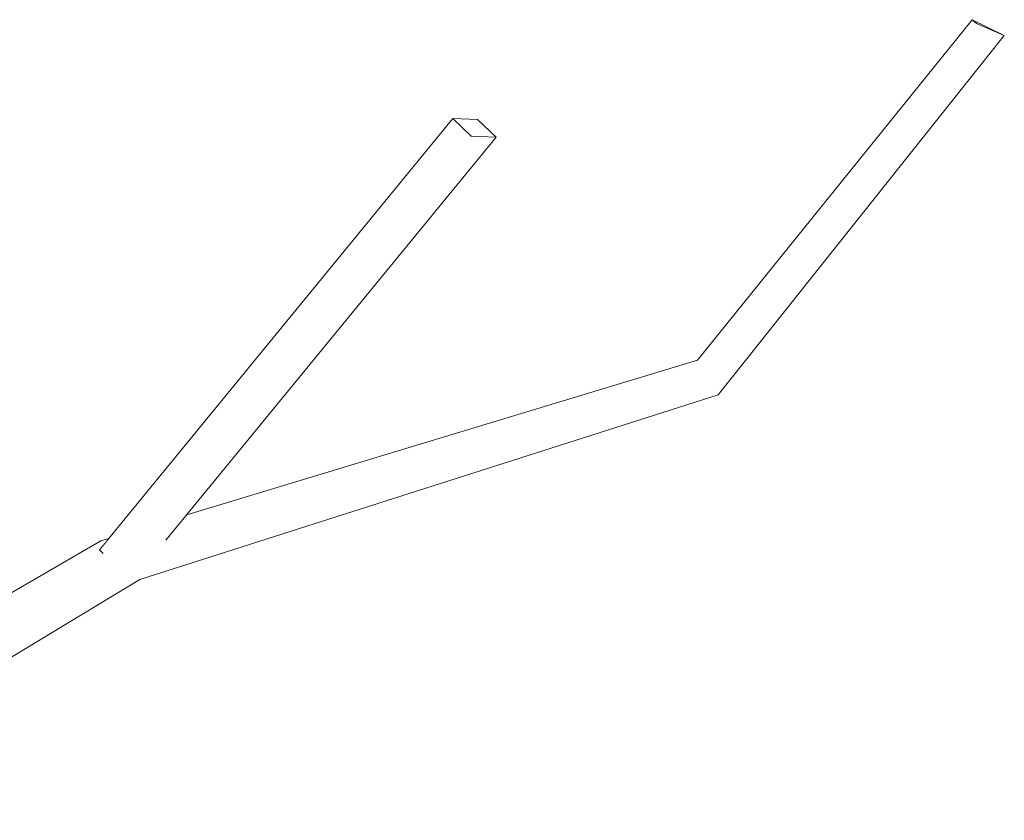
# Model space of a CAD drawing. Extents: x -289599 to -184549, y 66678 to 295474.
# Tile 97 of 256: x -281433 to -281324, y 71966 to 72055. Entities that reach past the tile are written whole.
import ezdxf

# ---------------------------------------------------------------- set-up
doc = ezdxf.new("R2010")
doc.units = 0
doc.header["$MEASUREMENT"] = 0
doc.linetypes.add('Wipeout_Contour', pattern=[1000, 0, -1000])
doc.layers.add('arch drzewa', color=8, linetype='Continuous')
doc.layers.add('arch drzewa_Nr_Pióra__4', color=8, linetype='Continuous', lineweight=9)

msp = doc.modelspace()

# ---------------------------------------------------------------- wipeouts: each hides what was drawn before it
at = {"color": 254, "linetype": 'Wipeout_Contour', "lineweight": 0, "ltscale": 1351036.501416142}
msp.add_wipeout([(-281383.03, 72042.21), (-281380.28, 72042.09), (-281382.35, 72044.03), (-281385.09, 72044.15)], dxfattribs=at).dxf.layer = 'arch drzewa'
at = {"color": 254, "linetype": 'Wipeout_Contour', "lineweight": 0, "ltscale": 1013403.234576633}
msp.add_wipeout([(-281480.06, 71956.54), (-281419.82, 71992.96), (-281421.76, 71995.41)], dxfattribs=at).dxf.layer = 'arch drzewa'

# ---------------------------------------------------------------- next in the draw order: wipeouts: each hides what was drawn before it
at = {"color": 254, "linetype": 'Wipeout_Contour', "lineweight": 0, "ltscale": 1013237.194791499}
msp.add_wipeout([(-281419.82, 71992.96), (-281355.62, 72013.46), (-281356.49, 72016.41)], dxfattribs=at).dxf.layer = 'arch drzewa'
at = {"color": 254, "linetype": 'Wipeout_Contour', "lineweight": 0, "ltscale": 1013454.72213049}
msp.add_wipeout([(-281421.76, 71995.41), (-281482.34, 71958.25), (-281480.06, 71956.54)], dxfattribs=at).dxf.layer = 'arch drzewa'

# ---------------------------------------------------------------- next in the draw order: wipeouts: each hides what was drawn before it
at = {"color": 254, "linetype": 'Wipeout_Contour', "lineweight": 0, "ltscale": 1013138.362982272}
msp.add_wipeout([(-281355.62, 72013.46), (-281323.84, 72053.39), (-281326.93, 72054.71)], dxfattribs=at).dxf.layer = 'arch drzewa'
at = {"color": 254, "linetype": 'Wipeout_Contour', "lineweight": 0, "ltscale": 2364564.993570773}
msp.add_wipeout([(-281424.18, 71997.24), (-281482.34, 71958.25), (-281421.76, 71995.41), (-281422.53, 71996), (-281423.98, 71995.92), (-281424.32, 71996.24), (-281423.76, 71996.93)], dxfattribs=at).dxf.layer = 'arch drzewa'

# ---------------------------------------------------------------- next in the draw order: wipeouts: each hides what was drawn before it
at = {"color": 254, "linetype": 'Wipeout_Contour', "lineweight": 0, "ltscale": 1013296.112252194}
msp.add_wipeout([(-281356.49, 72016.41), (-281421.76, 71995.41), (-281419.82, 71992.96)], dxfattribs=at).dxf.layer = 'arch drzewa'
at = {"color": 254, "linetype": 'Wipeout_Contour', "lineweight": 0, "ltscale": 1013464.87363823}
msp.add_wipeout([(-281424.18, 71997.24), (-281486.51, 71961.07), (-281482.34, 71958.25)], dxfattribs=at).dxf.layer = 'arch drzewa'

# ---------------------------------------------------------------- next in the draw order: linework, layer by layer
at = {"layer": 'arch drzewa_Nr_Pióra__4', "linetype": 'Continuous'}
msp.add_line((-281480.06, 71956.54), (-281419.82, 71992.96), dxfattribs=at)

# ---------------------------------------------------------------- next in the draw order: wipeouts: each hides what was drawn before it
at = {"color": 254, "linetype": 'Wipeout_Contour', "lineweight": 0, "ltscale": 1013242.782209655}
msp.add_wipeout([(-281421.76, 71995.41), (-281356.49, 72016.41), (-281357.9, 72017.32)], dxfattribs=at).dxf.layer = 'arch drzewa'
at = {"color": 254, "linetype": 'Wipeout_Contour', "lineweight": 0, "ltscale": 1013364.634016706}
msp.add_wipeout([(-281423.27, 71997.52), (-281424.18, 71997.24), (-281423.76, 71996.93)], dxfattribs=at).dxf.layer = 'arch drzewa'

# ---------------------------------------------------------------- next in the draw order: wipeouts: each hides what was drawn before it
at = {"color": 254, "linetype": 'Wipeout_Contour', "lineweight": 0, "ltscale": 1013160.333194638}
msp.add_wipeout([(-281326.93, 72054.71), (-281356.49, 72016.41), (-281355.62, 72013.46)], dxfattribs=at).dxf.layer = 'arch drzewa'
at = {"color": 254, "linetype": 'Wipeout_Contour', "lineweight": 0, "ltscale": 2026646.433245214}
msp.add_wipeout([(-281421.05, 71995.78), (-281422.53, 71996), (-281421.76, 71995.41), (-281357.9, 72017.32), (-281414.63, 72000.13), (-281416.91, 71997.36)], dxfattribs=at).dxf.layer = 'arch drzewa'

# ---------------------------------------------------------------- next in the draw order: wipeouts: each hides what was drawn before it
at = {"color": 254, "linetype": 'Wipeout_Contour', "lineweight": 0, "ltscale": 1013143.856805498}
msp.add_wipeout([(-281356.49, 72016.41), (-281326.93, 72054.71), (-281327.4, 72055.13)], dxfattribs=at).dxf.layer = 'arch drzewa'
at = {"color": 254, "linetype": 'Wipeout_Contour', "lineweight": 0, "ltscale": 2026668.542071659}
msp.add_wipeout([(-281424.32, 71996.24), (-281423.98, 71995.92), (-281422.53, 71996), (-281421.05, 71995.78), (-281383.03, 72042.21), (-281385.09, 72044.15)], dxfattribs=at).dxf.layer = 'arch drzewa'

# ---------------------------------------------------------------- next in the draw order: linework, layer by layer
at = {"layer": 'arch drzewa_Nr_Pióra__4', "linetype": 'Continuous'}
for p, q in [((-281385.09, 72044.15), (-281382.35, 72044.03)), ((-281486.51, 71961.07), (-281424.18, 71997.24)), ((-281424.18, 71997.24), (-281423.27, 71997.52)), ((-281423.9, 71995.85), (-281424.32, 71996.24)), ((-281424.32, 71996.24), (-281424.25, 71996.24))]:
    msp.add_line(p, q, dxfattribs=at)

# ---------------------------------------------------------------- next in the draw order: wipeouts: each hides what was drawn before it
at = {"color": 254, "linetype": 'Wipeout_Contour', "lineweight": 0, "ltscale": 1013164.006800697}
msp.add_wipeout([(-281327.4, 72055.13), (-281357.9, 72017.32), (-281356.49, 72016.41)], dxfattribs=at).dxf.layer = 'arch drzewa'
at = {"color": 254, "linetype": 'Wipeout_Contour', "lineweight": 0, "ltscale": 1351082.710103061}
msp.add_wipeout([(-281416.91, 71997.36), (-281380.28, 72042.09), (-281383.03, 72042.21), (-281421.05, 71995.78)], dxfattribs=at).dxf.layer = 'arch drzewa'

# ---------------------------------------------------------------- next in the draw order: linework, layer by layer
at = {"layer": 'arch drzewa_Nr_Pióra__4', "linetype": 'Continuous'}
for p, q in [((-281424.32, 71996.24), (-281385.09, 72044.15)), ((-281383.03, 72042.21), (-281385.09, 72044.15)), ((-281382.35, 72044.03), (-281380.28, 72042.09)), ((-281416.95, 71997.31), (-281380.28, 72042.09)), ((-281380.28, 72042.09), (-281383.03, 72042.21)), ((-281414.63, 72000.13), (-281357.9, 72017.32)), ((-281419.82, 71992.96), (-281355.62, 72013.46))]:
    msp.add_line(p, q, dxfattribs=at)

# ---------------------------------------------------------------- next in the draw order: wipeouts: each hides what was drawn before it
at = {"color": 254, "linetype": 'Wipeout_Contour', "lineweight": 0, "ltscale": 1013119.942098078}
msp.add_wipeout([(-281327.4, 72055.13), (-281326.93, 72054.71), (-281323.84, 72053.39)], dxfattribs=at).dxf.layer = 'arch drzewa'

# ---------------------------------------------------------------- next in the draw order: linework, layer by layer
at = {"layer": 'arch drzewa_Nr_Pióra__4', "linetype": 'Continuous'}
for p, q in [((-281357.9, 72017.32), (-281327.4, 72055.13)), ((-281327.4, 72055.13), (-281323.84, 72053.39)), ((-281326.93, 72054.71), (-281327.4, 72055.13)), ((-281323.84, 72053.39), (-281326.93, 72054.71)), ((-281355.62, 72013.46), (-281323.84, 72053.39))]:
    msp.add_line(p, q, dxfattribs=at)

doc.saveas('drawing.dxf')
